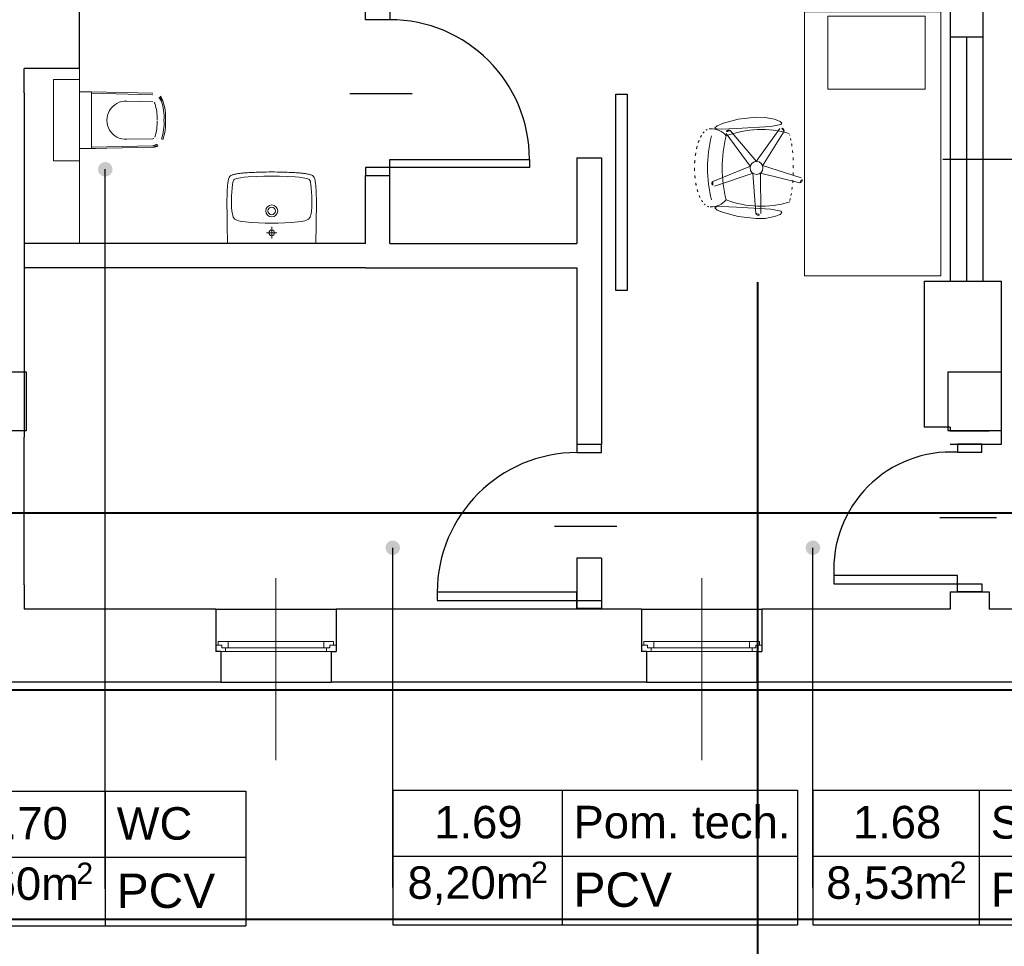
# Model space of a CAD drawing. Header units: millimetres. Extents: x 6612728327 to 6612744462, y 5733542327 to 5733552841.
# Tile 46 of 124: x 6612736595 to 6612737201, y 5733543966 to 5733544537. Entities that reach past the tile are written whole.
import ezdxf

# ---------------------------------------------------------------- set-up
doc = ezdxf.new("R2010")
doc.units = ezdxf.units.MM
doc.header["$MEASUREMENT"] = 0
for name, color, linetype in [('!!!!_SCIANY GRUBE', 7, 'Continuous'), ('_A TECHN._wyposazenie sanitariaty', 7, 'Continuous'), ('_ATECHN-MEBLE', 7, 'Continuous'), ('A_A-OPISY POM', 7, 'Continuous'), ('A_SCIANY PROJ. 18 wewn', 7, 'Continuous'), ('A_Stolarka_drzw_wew', 192, 'Continuous'), ('A_Stolarka_okna', 7, 'Continuous'), ('inw_STOLARKAOKIENNA', 7, 'Continuous'), ('inw_słupy STAL', 7, 'Continuous'), ('inw_WIDOK', 7, 'Continuous')]:
    doc.layers.add(name, color=color, linetype=linetype)
doc.styles.add('GENERATED_STYLE_1', font='arial.ttf')

msp = doc.modelspace()

# ---------------------------------------------------------------- hatches: boundary and pattern name
at = {"layer": 'A_A-OPISY POM', "linetype": 'Continuous', "lineweight": 25}
for points in [[(6612736647.454045, 5733544449.216005, 1), (6612736647.454045, 5733544440.216004, 1)], [(6612736824.400502, 5733544216.195733, 1), (6612736824.400502, 5733544207.195733, 1)], [(6612737082.988338, 5733544216.195733, 1), (6612737082.988338, 5733544207.195733, 1)]]:
    msp.add_hatch(color=7, dxfattribs=at).paths.add_polyline_path(points)

# ---------------------------------------------------------------- linework, layer by layer
at = {"layer": '!!!!_SCIANY GRUBE', "color": 7, "lineweight": 30}
for p, q in [((6612737187.516486, 5733544609.844683), (6612737187.516486, 5733544526.158112)), ((6612736631.516485, 5733544506.844682), (6612736631.516485, 5733544546.844683)), ((6612737167.516486, 5733544546.844683), (6612737167.516486, 5733544526.158112)), ((6612737187.516486, 5733544526.158112), (6612737167.516486, 5733544526.158112)), ((6612736631.516485, 5733544506.844682), (6612736597.516485, 5733544506.844682)), ((6612736597.516485, 5733544491.844682), (6612736597.516485, 5733544506.844682)), ((6612736597.516485, 5733544491.844682), (6612736597.516485, 5733544339.844682)), ((6612736937.778519, 5733544451.844682), (6612736937.778519, 5733544399.091099)), ((6612736937.778519, 5733544451.844682), (6612736952.778519, 5733544451.844682)), ((6612736952.778519, 5733544451.844682), (6612736952.778519, 5733544275.283369)), ((6612736807.516485, 5733544399.091099), (6612736807.516485, 5733544440.844682)), ((6612736807.516485, 5733544440.844682), (6612736822.516485, 5733544440.844682)), ((6612736822.516485, 5733544399.091099), (6612736822.516485, 5733544440.844682)), ((6612736807.516485, 5733544399.091099), (6612736597.516485, 5733544399.091099)), ((6612736822.516485, 5733544399.091099), (6612736937.778519, 5733544399.091099)), ((6612736929.438967, 5733544399.091099), (6612736937.778519, 5733544399.091099)), ((6612736807.516485, 5733544384.091099), (6612736597.516485, 5733544384.091099)), ((6612736807.516485, 5733544384.091099), (6612736937.778519, 5733544384.091099)), ((6612736929.438967, 5733544384.091099), (6612736937.778519, 5733544384.091099)), ((6612736937.778519, 5733544384.091099), (6612736937.778519, 5733544275.283369)), ((6612737151.516486, 5733544375.844682), (6612737151.516486, 5733544285.844682)), ((6612737151.516486, 5733544375.844682), (6612737199.016486, 5733544375.844682)), ((6612737199.016486, 5733544275.470756), (6612737199.016486, 5733544375.844682)), ((6612736597.516485, 5733544339.844682), (6612736597.516485, 5733544279.844682)), ((6612737167.516486, 5733544285.844682), (6612737151.516486, 5733544285.844682)), ((6612737167.516486, 5733544285.844682), (6612737167.516486, 5733544283.771644)), ((6612736597.516485, 5733544188.844682), (6612736597.516485, 5733544279.844682)), ((6612736952.778519, 5733544275.283369), (6612736937.778519, 5733544275.283369)), ((6612736952.778519, 5733544205.283369), (6612736937.778519, 5733544205.283369)), ((6612736937.778519, 5733544205.283369), (6612736937.778519, 5733544173.844682)), ((6612736952.778519, 5733544205.283369), (6612736952.778519, 5733544173.844682)), ((6612736597.516485, 5733544188.844682), (6612736597.516485, 5733544173.844682)), ((6612737167.516486, 5733544184.525379), (6612737167.516486, 5733544173.844682)), ((6612737191.516486, 5733544184.525379), (6612737191.516486, 5733544173.844682)), ((6612736715.516485, 5733544173.844682), (6612736597.516485, 5733544173.844682)), ((6612736715.516485, 5733544173.844682), (6612736715.516485, 5733544147.902629)), ((6612736977.516486, 5733544173.844682), (6612736789.516485, 5733544173.844682)), ((6612736813.516485, 5733544173.844682), (6612736789.516485, 5733544173.844682)), ((6612736789.516485, 5733544173.844682), (6612736789.516485, 5733544147.902629)), ((6612736977.516486, 5733544173.844682), (6612736977.516486, 5733544147.902629)), ((6612737167.516486, 5733544173.844682), (6612737051.516486, 5733544173.844682)), ((6612737051.516486, 5733544173.844682), (6612737051.516486, 5733544147.902629)), ((6612737306.516486, 5733544173.844682), (6612737191.516486, 5733544173.844682)), ((6612736718.516485, 5733544147.902629), (6612736715.516485, 5733544147.902629)), ((6612736718.516485, 5733544147.902629), (6612736718.516485, 5733544128.844682)), ((6612736786.516485, 5733544147.902629), (6612736786.516485, 5733544128.844682)), ((6612736786.516485, 5733544147.902629), (6612736789.516485, 5733544147.902629)), ((6612736980.516486, 5733544147.902629), (6612736977.516486, 5733544147.902629)), ((6612736980.516486, 5733544147.902629), (6612736980.516486, 5733544128.844682)), ((6612737048.516486, 5733544147.902629), (6612737048.516486, 5733544128.844682)), ((6612737048.516486, 5733544147.902629), (6612737051.516486, 5733544147.902629)), ((6612736718.516485, 5733544128.844682), (6612736414.516485, 5733544128.844682)), ((6612736980.516486, 5733544128.844682), (6612736786.516485, 5733544128.844682)), ((6612737309.516486, 5733544128.844682), (6612737048.516486, 5733544128.844682))]:
    msp.add_line(p, q, dxfattribs=at)
at = {"layer": '!!!!_SCIANY GRUBE', "color": 7, "lineweight": 30, "flags": 128}
for points in [[(6612736566.016485, 5733544283.844682), (6612736599.016485, 5733544283.844682), (6612736599.016485, 5733544319.844682), (6612736566.016485, 5733544319.844682)], [(6612736566.016485, 5733544283.844682), (6612736599.016485, 5733544283.844682), (6612736599.016485, 5733544319.844682), (6612736566.016485, 5733544319.844682)], [(6612737166.016486, 5733544283.844682), (6612737199.016486, 5733544283.844682), (6612737199.016486, 5733544319.844682), (6612737166.016486, 5733544319.844682)], [(6612737166.016486, 5733544283.844682), (6612737199.016486, 5733544283.844682), (6612737199.016486, 5733544319.844682), (6612737166.016486, 5733544319.844682)]]:
    msp.add_lwpolyline(points, close=True, dxfattribs=at)
at = {"layer": '_A TECHN._wyposazenie sanitariaty', "color": 7, "lineweight": 18}
for p, q in [((6612736631.516485, 5733544399.091099), (6612736631.516485, 5733544506.844682)), ((6612736631.516485, 5733544399.091099), (6612736631.516485, 5733544506.844682)), ((6612736631.516485, 5733544492.443585), (6612736631.516485, 5733544457.443585)), ((6612736639.016485, 5733544492.443585), (6612736631.516485, 5733544492.443585)), ((6612736638.994348, 5733544491.506032), (6612736676.739504, 5733544490.614762)), ((6612736639.016485, 5733544492.443585), (6612736676.761642, 5733544491.552316)), ((6612736639.016485, 5733544457.443585), (6612736639.016485, 5733544492.443585)), ((6612736660.75846, 5733544486.71068), (6612736676.638463, 5733544486.335708)), ((6612736660.75846, 5733544463.176491), (6612736676.638463, 5733544463.551462)), ((6612736631.516485, 5733544457.443585), (6612736639.016485, 5733544457.443585)), ((6612736638.994348, 5733544458.381139), (6612736676.739504, 5733544459.272408)), ((6612736639.016485, 5733544457.443585), (6612736676.761642, 5733544458.334855)), ((6612736639.016485, 5733544457.443585), (6612736641.516485, 5733544457.443585))]:
    msp.add_line(p, q, dxfattribs=at)
at = {"layer": '_A TECHN._wyposazenie sanitariaty', "color": 7, "lineweight": 18, "flags": 128}
msp.add_lwpolyline([(6612736615.516485, 5733544499.943585), (6612736631.516485, 5733544499.943585), (6612736631.516485, 5733544449.943585), (6612736615.516485, 5733544449.943585)], close=True, dxfattribs=at)
for points in [[(6612736723.363943, 5733544438.853964), (6612736723.494399, 5733544439.245331), (6612736723.650887, 5733544439.636697), (6612736723.833696, 5733544439.949676), (6612736724.01622, 5733544440.26294), (6612736724.251097, 5733544440.52385), (6612736724.538042, 5733544440.732408), (6612736724.824986, 5733544440.941251), (6612736725.164285, 5733544441.09774), (6612736725.529617, 5733544441.25423), (6612736725.920983, 5733544441.384685), (6612736726.338383, 5733544441.489106), (6612736726.781817, 5733544441.593528), (6612736727.225537, 5733544441.697949), (6612736727.695005, 5733544441.776051), (6612736728.190794, 5733544441.880472), (6612736728.712614, 5733544441.95886), (6612736729.234436, 5733544442.036963), (6612736730.330148, 5733544442.193737), (6612736730.930357, 5733544442.245805), (6612736731.530565, 5733544442.324193), (6612736732.156523, 5733544442.37626), (6612736732.8088, 5733544442.454648), (6612736733.487397, 5733544442.506716), (6612736734.191742, 5733544442.558784), (6612736734.948441, 5733544442.611137), (6612736735.731173, 5733544442.663205), (6612736736.539939, 5733544442.715559), (6612736737.401059, 5733544442.741592), (6612736738.287927, 5733544442.79366), (6612736739.253469, 5733544442.846014), (6612736740.271078, 5733544442.898082), (6612736741.340755, 5733544442.924116), (6612736742.514854, 5733544442.97647), (6612736743.741021, 5733544443.002503), (6612736745.097929, 5733544443.028537), (6612736746.558972, 5733544443.054571), (6612736748.150471, 5733544443.080605), (6612736749.872425, 5733544443.080605)], [(6612736776.459238, 5733544438.645121), (6612736776.433204, 5733544438.749542), (6612736776.381136, 5733544438.853964), (6612736776.250681, 5733544439.245331), (6612736776.094191, 5733544439.636697), (6612736775.911382, 5733544439.949676), (6612736775.728859, 5733544440.26294), (6612736775.493981, 5733544440.52385), (6612736775.23307, 5733544440.732408), (6612736774.920093, 5733544440.941251), (6612736774.580794, 5733544441.09774), (6612736774.215462, 5733544441.25423), (6612736773.824096, 5733544441.384685), (6612736772.989295, 5733544441.593528), (6612736772.519541, 5733544441.697949), (6612736772.050074, 5733544441.776051), (6612736771.554286, 5733544441.880472), (6612736771.032464, 5733544441.95886), (6612736770.510642, 5733544442.036963), (6612736769.414931, 5733544442.193737), (6612736768.814722, 5733544442.245805), (6612736768.214513, 5733544442.324193), (6612736767.588555, 5733544442.37626), (6612736766.936278, 5733544442.454648), (6612736766.257682, 5733544442.506716), (6612736765.553337, 5733544442.558784), (6612736764.796638, 5733544442.611137), (6612736764.03994, 5733544442.663205), (6612736763.205139, 5733544442.715559), (6612736762.344019, 5733544442.741592), (6612736761.457151, 5733544442.79366), (6612736760.49161, 5733544442.846014), (6612736759.474, 5733544442.898082), (6612736758.404323, 5733544442.924116), (6612736757.230225, 5733544442.97647), (6612736756.004059, 5733544443.002503), (6612736754.64715, 5733544443.028537), (6612736753.21214, 5733544443.054571), (6612736751.594608, 5733544443.080605), (6612736749.872654, 5733544443.080605)], [(6612736722.58121, 5733544432.435616), (6612736722.633278, 5733544433.348803), (6612736722.685632, 5733544434.209923), (6612736722.763734, 5733544435.018689), (6612736722.842121, 5733544435.775388), (6612736722.920508, 5733544436.505767), (6612736723.024644, 5733544437.184077), (6612736723.103032, 5733544437.810321), (6612736723.233487, 5733544438.41053), (6612736723.363943, 5733544438.82793)], [(6612736723.337794, 5733544438.749828), (6612736723.285727, 5733544438.645407)], [(6612736723.337852, 5733544438.749542), (6612736723.363886, 5733544438.853964)], [(6612736725.112045, 5733544423.408158), (6612736725.112045, 5733544425.834743), (6612736725.190433, 5733544428.235008), (6612736725.320889, 5733544430.661593), (6612736725.503411, 5733544433.061858), (6612736725.738289, 5733544435.462124), (6612736725.946846, 5733544436.662542), (6612736726.077301, 5733544437.236432), (6612736726.312178, 5733544437.810321), (6612736726.651476, 5733544438.306108), (6612736726.860033, 5733544438.514952), (6612736727.120945, 5733544438.671441), (6612736727.669086, 5733544438.906318), (6612736728.242975, 5733544439.088841), (6612736730.617207, 5733544439.506241), (6612736733.017757, 5733544439.793471), (6612736735.418023, 5733544440.002028), (6612736740.244873, 5733544440.315293), (6612736745.071723, 5733544440.471783), (6612736749.898573, 5733544440.52385)], [(6612736749.846334, 5733544411.56275), (6612736753.942519, 5733544411.588784), (6612736758.038991, 5733544411.719238), (6612736762.135176, 5733544411.954116), (6612736764.170395, 5733544412.110605), (6612736766.205328, 5733544412.345482), (6612736768.214513, 5733544412.658461), (6612736770.223412, 5733544413.076147), (6612736771.214987, 5733544413.363092), (6612736772.154209, 5733544413.754458), (6612736772.597643, 5733544414.041403), (6612736772.962975, 5733544414.380701), (6612736773.24992, 5733544414.798101), (6612736773.510831, 5733544415.241535), (6612736773.850129, 5733544416.207076), (6612736774.085007, 5733544417.198366), (6612736774.397985, 5733544419.233585), (6612736774.554474, 5733544421.268517), (6612736774.606828, 5733544422.31216), (6612736774.632861, 5733544422.833982), (6612736774.632861, 5733544425.834743), (6612736774.554474, 5733544428.235008), (6612736774.450338, 5733544430.661593), (6612736774.267529, 5733544433.061858), (6612736774.006618, 5733544435.462124), (6612736773.824096, 5733544436.662542), (6612736773.667606, 5733544437.236432), (6612736773.43273, 5733544437.810321), (6612736773.119465, 5733544438.306108), (6612736772.884873, 5733544438.514952), (6612736772.623963, 5733544438.671441), (6612736772.075822, 5733544438.906318), (6612736771.501931, 5733544439.088841), (6612736769.127701, 5733544439.506241), (6612736766.727149, 5733544439.793471), (6612736764.326884, 5733544440.002028), (6612736759.500034, 5733544440.315293), (6612736754.673183, 5733544440.471783), (6612736749.846334, 5733544440.52385)], [(6612736777.268003, 5733544430.635273), (6612736777.215936, 5733544431.757305), (6612736777.215936, 5733544431.809372), (6612736777.189902, 5733544432.435616), (6612736777.111514, 5733544433.348803), (6612736777.059446, 5733544434.209923), (6612736776.981059, 5733544435.018689), (6612736776.902957, 5733544435.775388), (6612736776.82457, 5733544436.505767), (6612736776.720148, 5733544437.184077), (6612736776.642047, 5733544437.810321), (6612736776.511591, 5733544438.41053), (6612736776.407169, 5733544438.82793)], [(6612736722.398573, 5733544427.974097), (6612736722.424606, 5733544429.200264), (6612736722.476961, 5733544430.557172), (6612736722.476961, 5733544430.635273), (6612736722.529028, 5733544431.757305), (6612736722.529028, 5733544431.809372), (6612736722.581097, 5733544432.435616)], [(6612736722.424606, 5733544429.200264), (6612736722.450641, 5733544429.200264)], [(6612736777.346392, 5733544427.974097), (6612736777.320357, 5733544429.200264), (6612736777.268003, 5733544430.557172)], [(6612736777.26829, 5733544430.556886), (6612736777.26829, 5733544430.635273)], [(6612736777.320357, 5733544429.200264), (6612736777.346392, 5733544429.200264)], [(6612736722.372481, 5733544421.398973), (6612736722.372481, 5733544426.669257), (6612736722.398516, 5733544427.556412), (6612736722.398516, 5733544427.973811)], [(6612736722.737642, 5733544399.091099), (6612736777.007092, 5733544399.091099), (6612736777.137548, 5733544403.16125), (6612736777.215936, 5733544406.474989), (6612736777.268003, 5733544409.266621), (6612736777.294037, 5733544411.640851), (6612736777.320071, 5733544413.702104), (6612736777.346392, 5733544415.554513), (6612736777.346392, 5733544417.2244), (6612736777.372425, 5733544418.737798), (6612736777.372425, 5733544422.599106), (6612736777.398458, 5733544423.695103), (6612736777.398458, 5733544424.738746), (6612736777.372425, 5733544425.730036), (6612736777.372425, 5733544427.556412), (6612736777.346392, 5733544427.973811)], [(6612736749.898687, 5733544411.56275), (6612736745.802503, 5733544411.588784), (6612736741.706031, 5733544411.719238), (6612736737.635879, 5733544411.954116), (6612736735.574626, 5733544412.110605), (6612736733.539694, 5733544412.345482), (6612736731.530509, 5733544412.658461), (6612736729.52161, 5733544413.076147), (6612736728.530034, 5733544413.363092), (6612736727.590813, 5733544413.754458), (6612736727.173412, 5733544414.041403), (6612736726.782046, 5733544414.380701), (6612736726.495102, 5733544414.798101), (6612736726.260225, 5733544415.241535), (6612736725.894892, 5733544416.207076), (6612736725.660015, 5733544417.198366), (6612736725.373071, 5733544419.233585), (6612736725.190547, 5733544421.268517), (6612736725.138193, 5733544422.31216), (6612736725.11216, 5733544422.833982), (6612736725.11216, 5733544423.408158)], [(6612736722.737757, 5733544399.091099), (6612736722.607302, 5733544403.16125), (6612736722.528913, 5733544406.474989), (6612736722.476847, 5733544409.266621), (6612736722.450812, 5733544411.640851), (6612736722.424778, 5733544413.702104), (6612736722.398458, 5733544415.554513), (6612736722.398458, 5733544418.737798), (6612736722.372425, 5733544421.398973)], [(6612736746.754512, 5733544405.587834), (6612736753.016372, 5733544405.587834)], [(6612736749.885442, 5733544409.244948), (6612736749.885442, 5733544402.109442)]]:
    msp.add_lwpolyline(points, dxfattribs=at)
at = {"layer": '_A TECHN._wyposazenie sanitariaty', "color": 7, "lineweight": 18}
for centre, radius in [((6612736749.885442, 5733544419.076953), 3.691874), ((6612736749.883781, 5733544419.077096), 2.296058), ((6612736749.885442, 5733544405.587834), 1.748059)]:
    msp.add_circle(centre, radius, dxfattribs=at)
for centre, radius, start, end in [((6612736676.648487, 5733544484.97327), 5.643516, 17.726311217, 89.849735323), ((6612736676.648487, 5733544484.97327), 6.581331, 17.726311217, 89.849735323), ((6612736660.223936, 5733544474.943585), 11.779229, 87.399273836, 272.600726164), ((6612736676.648487, 5733544484.97327), 1.363269, 17.726311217, 89.849735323), ((6612736652.298271, 5733544476.785103), 27.052738, 356.728483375, 18.410758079), ((6612736652.298271, 5733544476.785103), 31.332985, 356.728483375, 18.410758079), ((6612736652.298271, 5733544476.785103), 32.2708, 356.728483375, 18.410758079), ((6612736652.298271, 5733544473.102067), 27.052738, 341.589241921, 3.271516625), ((6612736652.298271, 5733544473.102067), 31.332985, 341.589241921, 3.271516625), ((6612736652.298271, 5733544473.102067), 32.2708, 341.589241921, 3.271516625), ((6612736676.648487, 5733544464.913899), 1.363269, 270.150264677, 342.273688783), ((6612736676.648487, 5733544464.913899), 5.643516, 270.150264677, 342.273688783), ((6612736676.648487, 5733544464.913899), 6.581331, 270.150264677, 342.273688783)]:
    msp.add_arc(centre, radius, start, end, dxfattribs=at)
at = {"layer": '_ATECHN-MEBLE', "color": 7, "lineweight": 18}
for p, q in [((6612736631.516485, 5733544492.443585), (6612736631.516485, 5733544457.443585)), ((6612736639.016485, 5733544492.443585), (6612736631.516485, 5733544492.443585)), ((6612736638.994348, 5733544491.506032), (6612736676.739504, 5733544490.614762)), ((6612736639.016485, 5733544492.443585), (6612736676.761642, 5733544491.552316)), ((6612736639.016485, 5733544457.443585), (6612736639.016485, 5733544492.443585)), ((6612736660.75846, 5733544486.71068), (6612736676.638463, 5733544486.335708)), ((6612737029.66186, 5733544466.742762), (6612737044.438202, 5733544446.597371)), ((6612737032.078898, 5733544468.645962), (6612737048.196375, 5733544449.556592)), ((6612737062.644587, 5733544469.829381), (6612737048.051323, 5733544449.550976)), ((6612737065.201544, 5733544468.118761), (6612737052.027048, 5733544446.891191)), ((6612736660.75846, 5733544463.176491), (6612736676.638463, 5733544463.551462)), ((6612736631.516485, 5733544457.443585), (6612736639.016485, 5733544457.443585)), ((6612736638.994348, 5733544458.381139), (6612736676.739504, 5733544459.272408)), ((6612736639.016485, 5733544457.443585), (6612736676.761642, 5733544458.334855)), ((6612736639.016485, 5733544457.443585), (6612736641.516485, 5733544457.443585)), ((6612737021.342041, 5733544437.307368), (6612737044.477684, 5733544446.73706)), ((6612737022.405185, 5733544434.420506), (6612737046.130731, 5733544442.248375)), ((6612737047.828942, 5733544417.411852), (6612737046.01008, 5733544442.329091)), ((6612737074.935606, 5733544436.45434), (6612737050.675844, 5733544442.424349)), ((6612737050.903041, 5733544417.530872), (6612737050.789892, 5733544442.514152)), ((6612737075.772359, 5733544439.414761), (6612737051.976884, 5733544447.027408)), ((6612737070.904437, 5733544445.587823), (6612737070.954437, 5733544445.587823))]:
    msp.add_line(p, q, dxfattribs=at)
at = {"layer": '_ATECHN-MEBLE', "color": 7, "lineweight": 18, "flags": 128}
for points in [[(6612737077.767879, 5733544379.21522), (6612737077.767879, 5733544541.758733), (6612737161.705364, 5733544541.758733), (6612737161.705364, 5733544379.21522)], [(6612737077.767879, 5733544379.21522), (6612737077.767879, 5733544541.758733), (6612737161.705364, 5733544541.758733), (6612737161.705364, 5733544379.21522)], [(6612737152.12874, 5733544539.063549), (6612737152.12874, 5733544494.063549), (6612737092.12874, 5733544494.063549), (6612737092.12874, 5733544539.063549)], [(6612736615.516485, 5733544499.943585), (6612736631.516485, 5733544499.943585), (6612736631.516485, 5733544449.943585), (6612736615.516485, 5733544449.943585)], [(6612737036.909663, 5733544475.584086), (6612737047.952839, 5733544476.814302), (6612737053.544235, 5733544476.699635), (6612737059.25449, 5733544475.584086), (6612737062.730352, 5733544474.242497), (6612737063.941001, 5733544473.150307), (6612737063.192923, 5733544472.27593), (6612737057.130969, 5733544471.049677), (6612737035.91656, 5733544469.770531), (6612737026.434764, 5733544469.438839), (6612737023.51128, 5733544469.617304), (6612737022.509664, 5733544470.217728), (6612737024.125978, 5733544471.524257), (6612737027.860815, 5733544473.150501)], [(6612737036.909664, 5733544415.591558), (6612737047.95284, 5733544414.361342), (6612737053.544236, 5733544414.47601), (6612737059.254491, 5733544415.591558), (6612737062.730353, 5733544416.933147), (6612737063.941002, 5733544418.025338), (6612737063.192923, 5733544418.899714), (6612737057.13097, 5733544420.125968), (6612737035.91656, 5733544421.405113), (6612737026.434765, 5733544421.736806), (6612737023.51128, 5733544421.55834), (6612737022.509665, 5733544420.957916), (6612737024.125978, 5733544419.651387), (6612737027.860816, 5733544418.025143)]]:
    msp.add_lwpolyline(points, close=True, dxfattribs=at)
for points in [[(6612736723.363943, 5733544438.853964), (6612736723.494399, 5733544439.245331), (6612736723.650887, 5733544439.636697), (6612736723.833696, 5733544439.949676), (6612736724.01622, 5733544440.26294), (6612736724.251097, 5733544440.52385), (6612736724.538042, 5733544440.732408), (6612736724.824986, 5733544440.941251), (6612736725.164285, 5733544441.09774), (6612736725.529617, 5733544441.25423), (6612736725.920983, 5733544441.384685), (6612736726.338383, 5733544441.489106), (6612736726.781817, 5733544441.593528), (6612736727.225537, 5733544441.697949), (6612736727.695005, 5733544441.776051), (6612736728.190794, 5733544441.880472), (6612736728.712614, 5733544441.95886), (6612736729.234436, 5733544442.036963), (6612736730.330148, 5733544442.193737), (6612736730.930357, 5733544442.245805), (6612736731.530565, 5733544442.324193), (6612736732.156523, 5733544442.37626), (6612736732.8088, 5733544442.454648), (6612736733.487397, 5733544442.506716), (6612736734.191742, 5733544442.558784), (6612736734.948441, 5733544442.611137), (6612736735.731173, 5733544442.663205), (6612736736.539939, 5733544442.715559), (6612736737.401059, 5733544442.741592), (6612736738.287927, 5733544442.79366), (6612736739.253469, 5733544442.846014), (6612736740.271078, 5733544442.898082), (6612736741.340755, 5733544442.924116), (6612736742.514854, 5733544442.97647), (6612736743.741021, 5733544443.002503), (6612736745.097929, 5733544443.028537), (6612736746.558972, 5733544443.054571), (6612736748.150471, 5733544443.080605), (6612736749.872425, 5733544443.080605)], [(6612736776.459238, 5733544438.645121), (6612736776.433204, 5733544438.749542), (6612736776.381136, 5733544438.853964), (6612736776.250681, 5733544439.245331), (6612736776.094191, 5733544439.636697), (6612736775.911382, 5733544439.949676), (6612736775.728859, 5733544440.26294), (6612736775.493981, 5733544440.52385), (6612736775.23307, 5733544440.732408), (6612736774.920093, 5733544440.941251), (6612736774.580794, 5733544441.09774), (6612736774.215462, 5733544441.25423), (6612736773.824096, 5733544441.384685), (6612736772.989295, 5733544441.593528), (6612736772.519541, 5733544441.697949), (6612736772.050074, 5733544441.776051), (6612736771.554286, 5733544441.880472), (6612736771.032464, 5733544441.95886), (6612736770.510642, 5733544442.036963), (6612736769.414931, 5733544442.193737), (6612736768.814722, 5733544442.245805), (6612736768.214513, 5733544442.324193), (6612736767.588555, 5733544442.37626), (6612736766.936278, 5733544442.454648), (6612736766.257682, 5733544442.506716), (6612736765.553337, 5733544442.558784), (6612736764.796638, 5733544442.611137), (6612736764.03994, 5733544442.663205), (6612736763.205139, 5733544442.715559), (6612736762.344019, 5733544442.741592), (6612736761.457151, 5733544442.79366), (6612736760.49161, 5733544442.846014), (6612736759.474, 5733544442.898082), (6612736758.404323, 5733544442.924116), (6612736757.230225, 5733544442.97647), (6612736756.004059, 5733544443.002503), (6612736754.64715, 5733544443.028537), (6612736753.21214, 5733544443.054571), (6612736751.594608, 5733544443.080605), (6612736749.872654, 5733544443.080605)], [(6612736722.58121, 5733544432.435616), (6612736722.633278, 5733544433.348803), (6612736722.685632, 5733544434.209923), (6612736722.763734, 5733544435.018689), (6612736722.842121, 5733544435.775388), (6612736722.920508, 5733544436.505767), (6612736723.024644, 5733544437.184077), (6612736723.103032, 5733544437.810321), (6612736723.233487, 5733544438.41053), (6612736723.363943, 5733544438.82793)], [(6612736723.337794, 5733544438.749828), (6612736723.285727, 5733544438.645407)], [(6612736723.337852, 5733544438.749542), (6612736723.363886, 5733544438.853964)], [(6612736725.112045, 5733544423.408158), (6612736725.112045, 5733544425.834743), (6612736725.190433, 5733544428.235008), (6612736725.320889, 5733544430.661593), (6612736725.503411, 5733544433.061858), (6612736725.738289, 5733544435.462124), (6612736725.946846, 5733544436.662542), (6612736726.077301, 5733544437.236432), (6612736726.312178, 5733544437.810321), (6612736726.651476, 5733544438.306108), (6612736726.860033, 5733544438.514952), (6612736727.120945, 5733544438.671441), (6612736727.669086, 5733544438.906318), (6612736728.242975, 5733544439.088841), (6612736730.617207, 5733544439.506241), (6612736733.017757, 5733544439.793471), (6612736735.418023, 5733544440.002028), (6612736740.244873, 5733544440.315293), (6612736745.071723, 5733544440.471783), (6612736749.898573, 5733544440.52385)], [(6612736749.846334, 5733544411.56275), (6612736753.942519, 5733544411.588784), (6612736758.038991, 5733544411.719238), (6612736762.135176, 5733544411.954116), (6612736764.170395, 5733544412.110605), (6612736766.205328, 5733544412.345482), (6612736768.214513, 5733544412.658461), (6612736770.223412, 5733544413.076147), (6612736771.214987, 5733544413.363092), (6612736772.154209, 5733544413.754458), (6612736772.597643, 5733544414.041403), (6612736772.962975, 5733544414.380701), (6612736773.24992, 5733544414.798101), (6612736773.510831, 5733544415.241535), (6612736773.850129, 5733544416.207076), (6612736774.085007, 5733544417.198366), (6612736774.397985, 5733544419.233585), (6612736774.554474, 5733544421.268517), (6612736774.606828, 5733544422.31216), (6612736774.632861, 5733544422.833982), (6612736774.632861, 5733544425.834743), (6612736774.554474, 5733544428.235008), (6612736774.450338, 5733544430.661593), (6612736774.267529, 5733544433.061858), (6612736774.006618, 5733544435.462124), (6612736773.824096, 5733544436.662542), (6612736773.667606, 5733544437.236432), (6612736773.43273, 5733544437.810321), (6612736773.119465, 5733544438.306108), (6612736772.884873, 5733544438.514952), (6612736772.623963, 5733544438.671441), (6612736772.075822, 5733544438.906318), (6612736771.501931, 5733544439.088841), (6612736769.127701, 5733544439.506241), (6612736766.727149, 5733544439.793471), (6612736764.326884, 5733544440.002028), (6612736759.500034, 5733544440.315293), (6612736754.673183, 5733544440.471783), (6612736749.846334, 5733544440.52385)], [(6612736777.268003, 5733544430.635273), (6612736777.215936, 5733544431.757305), (6612736777.215936, 5733544431.809372), (6612736777.189902, 5733544432.435616), (6612736777.111514, 5733544433.348803), (6612736777.059446, 5733544434.209923), (6612736776.981059, 5733544435.018689), (6612736776.902957, 5733544435.775388), (6612736776.82457, 5733544436.505767), (6612736776.720148, 5733544437.184077), (6612736776.642047, 5733544437.810321), (6612736776.511591, 5733544438.41053), (6612736776.407169, 5733544438.82793)], [(6612736722.398573, 5733544427.974097), (6612736722.424606, 5733544429.200264), (6612736722.476961, 5733544430.557172), (6612736722.476961, 5733544430.635273), (6612736722.529028, 5733544431.757305), (6612736722.529028, 5733544431.809372), (6612736722.581097, 5733544432.435616)], [(6612736722.424606, 5733544429.200264), (6612736722.450641, 5733544429.200264)], [(6612736777.346392, 5733544427.974097), (6612736777.320357, 5733544429.200264), (6612736777.268003, 5733544430.557172)], [(6612736777.26829, 5733544430.556886), (6612736777.26829, 5733544430.635273)], [(6612736777.320357, 5733544429.200264), (6612736777.346392, 5733544429.200264)], [(6612736722.372481, 5733544421.398973), (6612736722.372481, 5733544426.669257), (6612736722.398516, 5733544427.556412), (6612736722.398516, 5733544427.973811)], [(6612736722.737642, 5733544399.091099), (6612736777.007092, 5733544399.091099), (6612736777.137548, 5733544403.16125), (6612736777.215936, 5733544406.474989), (6612736777.268003, 5733544409.266621), (6612736777.294037, 5733544411.640851), (6612736777.320071, 5733544413.702104), (6612736777.346392, 5733544415.554513), (6612736777.346392, 5733544417.2244), (6612736777.372425, 5733544418.737798), (6612736777.372425, 5733544422.599106), (6612736777.398458, 5733544423.695103), (6612736777.398458, 5733544424.738746), (6612736777.372425, 5733544425.730036), (6612736777.372425, 5733544427.556412), (6612736777.346392, 5733544427.973811)], [(6612736749.898687, 5733544411.56275), (6612736745.802503, 5733544411.588784), (6612736741.706031, 5733544411.719238), (6612736737.635879, 5733544411.954116), (6612736735.574626, 5733544412.110605), (6612736733.539694, 5733544412.345482), (6612736731.530509, 5733544412.658461), (6612736729.52161, 5733544413.076147), (6612736728.530034, 5733544413.363092), (6612736727.590813, 5733544413.754458), (6612736727.173412, 5733544414.041403), (6612736726.782046, 5733544414.380701), (6612736726.495102, 5733544414.798101), (6612736726.260225, 5733544415.241535), (6612736725.894892, 5733544416.207076), (6612736725.660015, 5733544417.198366), (6612736725.373071, 5733544419.233585), (6612736725.190547, 5733544421.268517), (6612736725.138193, 5733544422.31216), (6612736725.11216, 5733544422.833982), (6612736725.11216, 5733544423.408158)], [(6612736722.737757, 5733544399.091099), (6612736722.607302, 5733544403.16125), (6612736722.528913, 5733544406.474989), (6612736722.476847, 5733544409.266621), (6612736722.450812, 5733544411.640851), (6612736722.424778, 5733544413.702104), (6612736722.398458, 5733544415.554513), (6612736722.398458, 5733544418.737798), (6612736722.372425, 5733544421.398973)], [(6612736746.754512, 5733544405.587834), (6612736753.016372, 5733544405.587834)], [(6612736749.885442, 5733544409.244948), (6612736749.885442, 5733544402.109442)]]:
    msp.add_lwpolyline(points, dxfattribs=at)
at = {"layer": '_ATECHN-MEBLE', "color": 7, "lineweight": 18}
for centre, radius in [((6612737048.277407, 5733544445.587656), 3.969763), ((6612736749.885442, 5733544419.076953), 3.691874), ((6612736749.883781, 5733544419.077096), 2.296058), ((6612736749.885442, 5733544405.587834), 1.748059)]:
    msp.add_circle(centre, radius, dxfattribs=at)
for centre, radius, start, end in [((6612736676.648487, 5733544484.97327), 5.643516, 17.726311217, 89.849735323), ((6612736676.648487, 5733544484.97327), 6.581331, 17.726311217, 89.849735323), ((6612736660.223936, 5733544474.943585), 11.779229, 87.399273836, 272.600726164), ((6612736676.648487, 5733544484.97327), 1.363269, 17.726311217, 89.849735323), ((6612736652.298271, 5733544476.785103), 27.052738, 356.728483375, 18.410758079), ((6612736652.298271, 5733544476.785103), 31.332985, 356.728483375, 18.410758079), ((6612736652.298271, 5733544476.785103), 32.2708, 356.728483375, 18.410758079), ((6612736652.298271, 5733544473.102067), 27.052738, 341.589241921, 3.271516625), ((6612736652.298271, 5733544473.102067), 31.332985, 341.589241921, 3.271516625), ((6612736652.298271, 5733544473.102067), 32.2708, 341.589241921, 3.271516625), ((6612737031.179573, 5733544467.30169), 1.61736, 56.21718538, 200.217411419), ((6612737063.645158, 5733544468.558668), 1.61736, 344.217326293, 128.217255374), ((6612736676.648487, 5733544464.913899), 1.363269, 270.150264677, 342.273688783), ((6612736676.648487, 5733544464.913899), 5.643516, 270.150264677, 342.273688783), ((6612736676.648487, 5733544464.913899), 6.581331, 270.150264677, 342.273688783), ((6612737022.342612, 5733544436.036655), 1.61736, 128.217255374, 272.217361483), ((6612737074.873033, 5733544438.070489), 1.61736, 272.217361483, 56.21718538), ((6612737049.346656, 5733544417.97078), 1.61736, 200.217411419, 344.217326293)]:
    msp.add_arc(centre, radius, start, end, dxfattribs=at)
for centre, major_axis, ratio, start_param, end_param in [((6612737035.884818, 5733544455.259295), (-24.343232, 0), 0.9, 5.7912787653, 5.9409027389), ((6612737026.35521, 5733544459.931463), (-13.491831, 0), 0.9, 5.5747563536, 5.7968291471), ((6612737021.329954, 5733544463.86948), (-6.829003, 0), 0.9, 5.2327482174, 5.5825328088), ((6612737019.888972, 5733544466.092539), (-3.969491, 0), 0.9, 4.7266221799, 5.2271661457), ((6612737020.307143, 5733544459.574912), (-11.220941, 0), 0.9, 3.7427544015, 4.75470367), ((6612737051.108667, 5733544419.416471), (-55.335062, 0), 0.9, 4.3951859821, 5.1123704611), ((6612737051.643283, 5733544461.613291), (-17.666083, 0), 0.9, 3.3954989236, 3.469472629), ((6612737049.026538, 5733544450.937378), (-38.334556, 0), 0.9, 5.9379628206, 6.048378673), ((6612737075.278788, 5733544447.352158), (-5.106521, -68.12687), 0.8351158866, 4.5090396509, 5.0947691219), ((6612737075.246491, 5733544447.749247), (-4.201399, -62.711968), 0.7643611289, 4.4804968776, 5.1191314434), ((6612737030.370319, 5733544456.385233), (-39.71712, 0), 0.9, 3.3167051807, 3.4025292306), ((6612737018.156469, 5733544445.589512), (-26.10358, -51.499112), 0.8830315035, 2.2309657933, 2.2981282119), ((6612737075.463995, 5733544446.100651), (-65.33826, 0), 0.9, 6.1346749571, 6.2119682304), ((6612737063.311735, 5733544447.783504), (-53.043119, 0), 0.9, 6.0467833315, 6.1356391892), ((6612737018.156469, 5733544445.589512), (-4.770889, -66.698179), 0.7863014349, 1.7653206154, 1.8285527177), ((6612737075.246491, 5733544447.749247), (-62.82342, -18.369729), 0.9376919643, 5.9398038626, 6.0159434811), ((6612737018.156469, 5733544445.589512), (-0.761982, -74.501632), 0.7077897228, 1.6411006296, 1.7019994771), ((6612737018.156469, 5733544445.589512), (-0.023638, -78.587215), 0.6712059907, 1.5709767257, 1.6307824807), ((6612737075.294935, 5733544447.153614), (-63.645046, -14.944638), 0.9441927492, 6.0647275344, 6.1407523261), ((6612737018.156469, 5733544445.589512), (0.027763, -78.587359), 0.6712047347, 1.5107319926, 1.5705377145), ((6612737075.463995, 5733544445.074994), (-65.33826, 0), 0.9, 0.0712170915, 0.1485103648), ((6612737063.311735, 5733544443.39214), (-53.043119, 0), 0.9, 0.1475461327, 0.2364019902), ((6612737018.156469, 5733544445.589512), (0.766708, -74.502072), 0.7077846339, 1.4395034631, 1.5004021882), ((6612737049.026538, 5733544440.238267), (-38.334556, 0), 0.9, 0.2348066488, 0.345222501), ((6612737018.156469, 5733544445.589512), (-26.107813, 51.499326), 0.8829808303, 3.9849634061, 4.0521254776), ((6612737018.156469, 5733544445.589512), (4.78575, -66.68849), 0.7863933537, 1.3127714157, 1.3760128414), ((6612737035.884819, 5733544435.91635), (-24.343232, 0), 0.9, 0.3422825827, 0.491906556), ((6612737026.35521, 5733544431.244181), (-13.491831, 0), 0.9, 0.4863561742, 0.7084289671), ((6612737021.329954, 5733544427.306164), (-6.829003, 0), 0.9, 0.700652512, 1.0504371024), ((6612737019.90412, 5733544432.327096), (-12.018181, 0), 0.9, 1.5648349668, 2.5040028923), ((6612737051.108666, 5733544471.759172), (-55.335062, 0), 0.9, 1.1708148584, 1.887999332), ((6612737051.643288, 5733544429.562352), (-17.666078, 0), 0.9, 2.8137126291, 2.8876864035), ((6612737030.370319, 5733544434.790412), (-39.71712, 0), 0.9, 2.8806560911, 2.9664801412), ((6612737019.888972, 5733544425.083106), (-3.969491, 0), 0.9, 1.0560191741, 1.5565631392)]:
    msp.add_ellipse(centre, major_axis=major_axis, ratio=ratio, start_param=start_param, end_param=end_param, dxfattribs=at)
at = {"layer": 'A_A-OPISY POM', "color": 7, "lineweight": 25}
for p, q in [((6612736545.915488, 5733544061.84973), (6612736733.936837, 5733544061.84973)), ((6612736647.454045, 5733544061.84973), (6612736647.454045, 5733543978.876019)), ((6612736733.936837, 5733544061.84973), (6612736733.936837, 5733543978.876019)), ((6612736824.400502, 5733544062.523951), (6612737073.43808, 5733544062.523951)), ((6612736824.400502, 5733544062.523951), (6612736824.400502, 5733543979.55024)), ((6612736928.600199, 5733544062.523951), (6612736928.600199, 5733543979.55024)), ((6612737073.43808, 5733544062.523951), (6612737073.43808, 5733543979.55024)), ((6612737082.988338, 5733544062.523951), (6612737327.008651, 5733544062.523951)), ((6612737082.988338, 5733544062.523951), (6612737082.988338, 5733543979.55024)), ((6612737185.34578, 5733544062.523951), (6612737185.34578, 5733543979.55024)), ((6612736545.915488, 5733544021.106322), (6612736733.936837, 5733544021.106322)), ((6612736824.400502, 5733544021.780542), (6612737073.43808, 5733544021.780542)), ((6612737082.988338, 5733544021.780542), (6612737327.008651, 5733544021.780542)), ((6612736545.915488, 5733543978.876019), (6612736733.936837, 5733543978.876019)), ((6612736824.400502, 5733543979.55024), (6612737073.43808, 5733543979.55024)), ((6612737082.988338, 5733543979.55024), (6612737327.008651, 5733543979.55024))]:
    msp.add_line(p, q, dxfattribs=at)
at = {"layer": 'A_A-OPISY POM', "color": 7, "lineweight": 25, "flags": 128}
for points in [[(6612736647.454045, 5733544001.787695), (6612736647.454045, 5733544444.716004)], [(6612736824.400502, 5733544002.461915), (6612736824.400502, 5733544211.695733)], [(6612737082.988338, 5733544002.461915), (6612737082.988338, 5733544211.695733)]]:
    msp.add_lwpolyline(points, dxfattribs=at)
at = {"layer": 'A_SCIANY PROJ. 18 wewn', "color": 7}
for p, q in [((6612737167.516486, 5733544283.771644), (6612737191.516486, 5733544283.771644)), ((6612737167.516486, 5733544275.470756), (6612737199.016486, 5733544275.470756)), ((6612737167.516486, 5733544184.525379), (6612737191.516486, 5733544184.525379))]:
    msp.add_line(p, q, dxfattribs=at)
at = {"layer": 'A_Stolarka_drzw_wew', "color": 7, "lineweight": 30}
for p, q in [((6612736807.516485, 5733544536.844683), (6612736807.516485, 5733544541.844683)), ((6612736822.516485, 5733544541.844683), (6612736822.516485, 5733544536.844683)), ((6612736822.516485, 5733544536.844683), (6612736807.516485, 5733544536.844683)), ((6612737167.516486, 5733544526.158112), (6612737167.516486, 5733544375.844682)), ((6612737177.516486, 5733544526.158112), (6612737177.516486, 5733544375.844682)), ((6612737187.516486, 5733544526.158112), (6612737187.516486, 5733544375.844682)), ((6612736797.967618, 5733544491.344682), (6612736836.290736, 5733544491.344682)), ((6612736822.516485, 5733544445.844682), (6612736822.516485, 5733544450.844682)), ((6612736822.516485, 5733544450.844682), (6612736908.516486, 5733544450.844682)), ((6612736908.516486, 5733544450.844682), (6612736908.516486, 5733544445.844682)), ((6612737162.945967, 5733544451.001397), (6612737238.705872, 5733544451.001397)), ((6612736807.516485, 5733544445.844682), (6612736807.516485, 5733544440.844682)), ((6612736822.516485, 5733544445.844682), (6612736807.516485, 5733544445.844682)), ((6612736908.516486, 5733544445.844682), (6612736822.516485, 5733544445.844682)), ((6612736822.516485, 5733544440.844682), (6612736822.516485, 5733544445.844682)), ((6612736807.516485, 5733544440.844682), (6612736822.516485, 5733544440.844682)), ((6612736952.778519, 5733544275.283369), (6612736937.778519, 5733544275.283369)), ((6612736937.778519, 5733544275.283369), (6612736937.778519, 5733544270.283369)), ((6612736952.778519, 5733544270.283369), (6612736952.778519, 5733544275.283369)), ((6612737186.938049, 5733544275.525379), (6612737171.938049, 5733544275.525379)), ((6612737171.938049, 5733544275.525379), (6612737171.938049, 5733544270.525379)), ((6612737186.938049, 5733544270.525379), (6612737186.938049, 5733544275.525379)), ((6612736937.778519, 5733544270.283369), (6612736952.778519, 5733544270.283369)), ((6612737171.938049, 5733544270.525379), (6612737186.938049, 5733544270.525379)), ((6612737195.92208, 5733544230.025379), (6612737161.016488, 5733544230.025379)), ((6612736962.327387, 5733544224.783369), (6612736924.004269, 5733544224.783369)), ((6612737171.938049, 5733544194.525379), (6612737095.938049, 5733544194.525379)), ((6612737095.938049, 5733544194.525379), (6612737095.938049, 5733544189.525379)), ((6612737171.938049, 5733544189.525379), (6612737171.938049, 5733544194.525379)), ((6612737095.938049, 5733544189.525379), (6612737171.938049, 5733544189.525379)), ((6612737171.938049, 5733544184.525379), (6612737171.938049, 5733544189.525379)), ((6612737171.938049, 5733544189.525379), (6612737186.938049, 5733544189.525379)), ((6612737186.938049, 5733544189.525379), (6612737186.938049, 5733544184.525379)), ((6612736937.778519, 5733544184.283369), (6612736851.778519, 5733544184.283369)), ((6612736851.778519, 5733544184.283369), (6612736851.778519, 5733544179.283369)), ((6612736937.778519, 5733544179.283369), (6612736937.778519, 5733544184.283369)), ((6612737186.938049, 5733544184.525379), (6612737171.938049, 5733544184.525379)), ((6612736851.778519, 5733544179.283369), (6612736937.778519, 5733544179.283369)), ((6612736937.778519, 5733544174.283369), (6612736937.778519, 5733544179.283369)), ((6612736937.778519, 5733544179.283369), (6612736952.778519, 5733544179.283369)), ((6612736952.778519, 5733544179.283369), (6612736952.778519, 5733544174.283369)), ((6612736952.778519, 5733544174.283369), (6612736937.778519, 5733544174.283369))]:
    msp.add_line(p, q, dxfattribs=at)
at = {"layer": 'A_Stolarka_drzw_wew', "color": 7, "lineweight": 30, "flags": 128}
msp.add_lwpolyline([(6612736961.643333, 5733544490.897754), (6612736968.708673, 5733544490.897754), (6612736968.708673, 5733544370.053189), (6612736961.643333, 5733544370.053189)], close=True, dxfattribs=at)
at = {"layer": 'A_Stolarka_drzw_wew', "color": 7, "lineweight": 30}
for centre, radius, start, end in [((6612736822.516485, 5733544450.844682), 86, 0, 90), ((6612736937.778519, 5733544184.283369), 86, 90, 180), ((6612737167.915791, 5733544198.547637), 72.09004, 86.801256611, 183.198743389)]:
    msp.add_arc(centre, radius, start, end, dxfattribs=at)
at = {"layer": 'A_Stolarka_okna', "color": 7, "lineweight": 20}
for p, q in [((6612736752.516485, 5733544193.026764), (6612736752.516485, 5733544080.884551)), ((6612737014.516486, 5733544193.026764), (6612737014.516486, 5733544080.884551))]:
    msp.add_line(p, q, dxfattribs=at)
at = {"layer": 'inw_STOLARKAOKIENNA', "color": 7, "lineweight": 18}
for p, q in [((6612736723.016485, 5733544153.902629), (6612736782.016485, 5733544153.902629)), ((6612736985.016486, 5733544153.902629), (6612737044.016486, 5733544153.902629)), ((6612736721.516485, 5733544147.902629), (6612736783.516485, 5733544147.902629)), ((6612736723.016485, 5733544150.152629), (6612736782.016485, 5733544150.152629)), ((6612736983.516486, 5733544147.902629), (6612737045.516486, 5733544147.902629)), ((6612736985.016486, 5733544150.152629), (6612737044.016486, 5733544150.152629))]:
    msp.add_line(p, q, dxfattribs=at)
at = {"layer": 'inw_STOLARKAOKIENNA', "color": 7, "lineweight": 18, "flags": 128}
for points in [[(6612736715.516485, 5733544147.902629), (6612736721.516485, 5733544147.902629), (6612736721.516485, 5733544150.152629), (6612736719.266485, 5733544150.152629), (6612736719.266485, 5733544151.652629), (6612736715.516485, 5733544151.652629)], [(6612736717.016485, 5733544151.652629), (6612736719.266485, 5733544151.652629), (6612736719.266485, 5733544150.152629), (6612736723.016485, 5733544150.152629), (6612736723.016485, 5733544153.902629), (6612736717.016485, 5733544153.902629)], [(6612736788.016485, 5733544151.652629), (6612736785.766485, 5733544151.652629), (6612736785.766485, 5733544150.152629), (6612736782.016485, 5733544150.152629), (6612736782.016485, 5733544153.902629), (6612736788.016485, 5733544153.902629)], [(6612736789.516485, 5733544147.902629), (6612736783.516485, 5733544147.902629), (6612736783.516485, 5733544150.152629), (6612736785.766485, 5733544150.152629), (6612736785.766485, 5733544151.652629), (6612736789.516485, 5733544151.652629)], [(6612736977.516486, 5733544147.902629), (6612736983.516486, 5733544147.902629), (6612736983.516486, 5733544150.152629), (6612736981.266486, 5733544150.152629), (6612736981.266486, 5733544151.652629), (6612736977.516486, 5733544151.652629)], [(6612736979.016486, 5733544151.652629), (6612736981.266486, 5733544151.652629), (6612736981.266486, 5733544150.152629), (6612736985.016486, 5733544150.152629), (6612736985.016486, 5733544153.902629), (6612736979.016486, 5733544153.902629)], [(6612737050.016486, 5733544151.652629), (6612737047.766486, 5733544151.652629), (6612737047.766486, 5733544150.152629), (6612737044.016486, 5733544150.152629), (6612737044.016486, 5733544153.902629), (6612737050.016486, 5733544153.902629)], [(6612737051.516486, 5733544147.902629), (6612737045.516486, 5733544147.902629), (6612737045.516486, 5733544150.152629), (6612737047.766486, 5733544150.152629), (6612737047.766486, 5733544151.652629), (6612737051.516486, 5733544151.652629)]]:
    msp.add_lwpolyline(points, close=True, dxfattribs=at)
at = {"layer": 'inw_słupy STAL', "color": 7, "lineweight": 40}
for p, q in [((6612737048.917498, 5733544375.14598), (6612737048.917498, 5733543457.131468)), ((6612738193.618263, 5733544233.092226), (6612731668.194652, 5733544233.092226)), ((6612738193.618263, 5733544124.092226), (6612731668.194652, 5733544124.092226)), ((6612738193.618263, 5733543982.863196), (6612733565.433251, 5733543982.863196))]:
    msp.add_line(p, q, dxfattribs=at)
at = {"layer": 'inw_WIDOK', "color": 7, "lineweight": 30}
for p, q in [((6612736715.516485, 5733544173.844682), (6612736789.516485, 5733544173.844682)), ((6612736977.516486, 5733544173.844682), (6612737051.516486, 5733544173.844682)), ((6612736718.516485, 5733544128.844682), (6612736786.516485, 5733544128.844682)), ((6612736980.516486, 5733544128.844682), (6612737048.516486, 5733544128.844682))]:
    msp.add_line(p, q, dxfattribs=at)

# ---------------------------------------------------------------- texts
at = {"layer": 'A_A-OPISY POM', "color": 7, "lineweight": 25, "attachment_point": 7, "style": 'GENERATED_STYLE_1'}
for s, insert, char_height in [('\\A1;{\\pql;\\fArial|b0|i0|c238|p38;Pom. tech.}', (6612736935.638583, 5733544032.514988), 19.99998003), ('\\A1;{\\pql;\\fArial|b0|i0|c238|p38;Sterownia}', (6612737192.384164, 5733544032.341274), 19.99998003), ('\\A1;{\\pql;\\fArial|b0|i0|c238|p38;1.70}', (6612736570.079079, 5733544031.797053), 19.99998003), ('\\A1;{\\pql;\\fArial|b0|i0|c238|p38;WC}', (6612736654.492429, 5733544031.667053), 19.99998003), ('\\A1;{\\pql;\\fArial|b0|i0|c238|p38;1.69}', (6612736849.894663, 5733544032.471273), 19.99998003), ('\\A1;{\\pql;\\fArial|b0|i0|c238|p38;1.68}', (6612737107.561371, 5733544032.471273), 19.99998003), ('\\A1;{\\pql;\\fArial|b0|i0|c238|p38;2}', (6612736629.710595, 5733544004.622328), 13.20000002), ('\\A1;{\\pql;\\fArial|b0|i0|c238|p38;2}', (6612736909.526179, 5733544005.296549), 13.20000002), ('\\A1;{\\pql;\\fArial|b0|i0|c238|p38;2}', (6612737167.192887, 5733544005.296549), 13.20000002), ('\\A1;{\\pql;\\fArial|b0|i0|c238|p38;2,60m}', (6612736553.642024, 5733543991.139808), 20.00000003), ('\\A1;{\\pql;\\fArial|b0|i0|c238|p38;PCV}', (6612736654.492429, 5733543989.632857), 21.11515149), ('\\A1;{\\pql;\\fArial|b0|i0|c238|p38;8,20m}', (6612736833.457608, 5733543991.814029), 20.00000003), ('\\A1;{\\pql;\\fArial|b0|i0|c238|p38;PCV}', (6612736935.638583, 5733543990.307078), 21.11515149), ('\\A1;{\\pql;\\fArial|b0|i0|c238|p38;8,53m}', (6612737091.124316, 5733543991.814029), 20.00000003), ('\\A1;{\\pql;\\fArial|b0|i0|c238|p38;PCV}', (6612737192.384164, 5733543990.307078), 21.11515149)]:
    msp.add_mtext(s, dxfattribs=dict(at, insert=insert, char_height=char_height))

doc.saveas('drawing.dxf')
